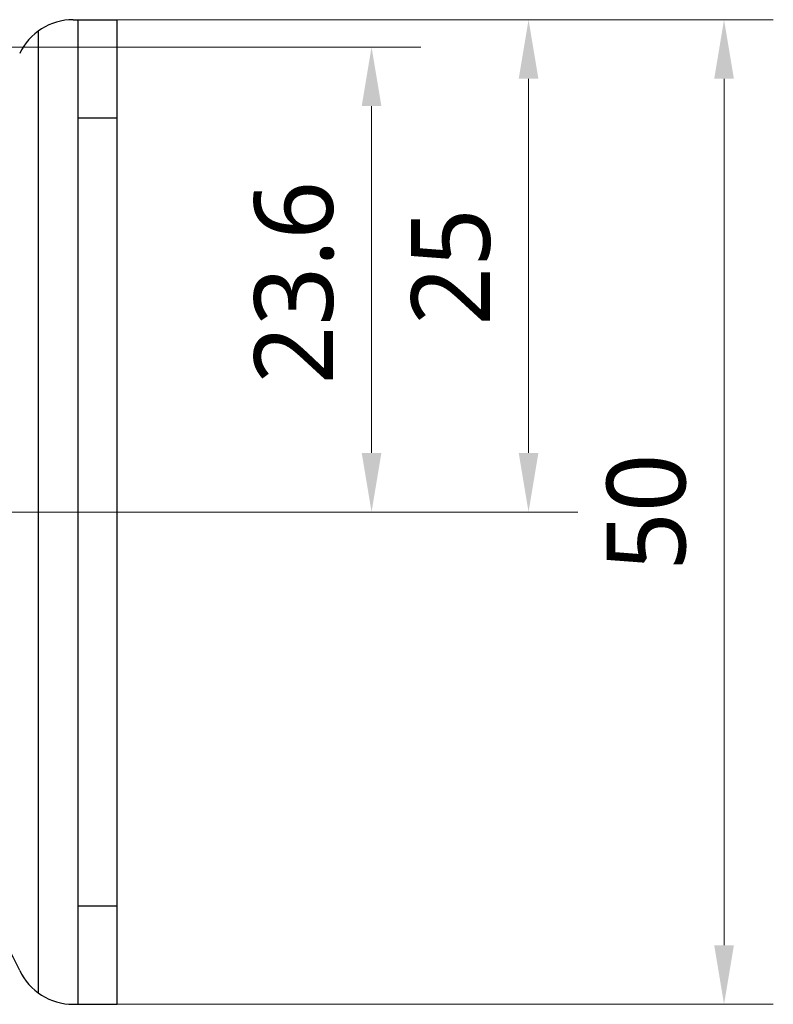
# Model space of a CAD drawing. Extents: x -434 to -60, y 236 to 507.
# Tile 17 of 22: x -102 to -64, y 286 to 336. Entities that reach past the tile are written whole.
import ezdxf

# ---------------------------------------------------------------- set-up
doc = ezdxf.new("R2010")
doc.units = 0
doc.header["$MEASUREMENT"] = 0
doc.layers.get('0').update_dxf_attribs({"linetype": 'CONTINUOUS'})
doc.layers.get('Defpoints').update_dxf_attribs({"linetype": 'CONTINUOUS'})
doc.layers.add('20_ALL_FEATURES', color=7, linetype='CONTINUOUS')
doc.layers.add('51__DRAFT_DIMS', color=7, linetype='CONTINUOUS')
doc.styles.add('尺寸值样式', font='Roboto-Regular.ttf', dxfattribs={"height": 4})
doc.dimstyles.new('1直线标注', dxfattribs={"dimtxt": 4, "dimasz": 3, "dimexe": 2.5, "dimexo": 0, "dimtad": 1, "dimdec": 1, "dimdsep": 46, "dimtxsty": '尺寸值样式', "dimcen": 0, "dimclrd": 8, "dimclre": 8, "dimclrt": 7, "dimadec": 0, "dimazin": 0, "dimtp": 0.001, "dimtm": 0.001, "dimtfac": 1, "dimtdec": 1, "dimtmove": 0, "dimatfit": 0, "dimldrblk": '_FILLED', "dimfxl": 1, "dimtolj": 1, "dimlwd": 15, "dimlwe": 15, "dimarcsym": 0})

# ---------------------------------------------------------------- blocks, each defined once
blk = doc.blocks.new('*D705')
at = {"layer": '51__DRAFT_DIMS', "color": 8, "lineweight": 15}
for p, q in [((-104.764, 334.559), (-81.668, 334.559)), ((-84.168, 331.559), (-84.168, 313.946)), ((-115.079, 310.946), (-81.668, 310.946))]:
    blk.add_line(p, q, dxfattribs=at)
at = {"layer": '51__DRAFT_DIMS', "color": 8}
for points in [[(-83.668, 331.559), (-84.668, 331.559), (-84.168, 334.559)], [(-84.668, 313.946), (-83.668, 313.946), (-84.168, 310.946)]]:
    blk.add_solid(points, dxfattribs=at)
at = {"layer": 'Defpoints', "color": 0}
for p in [(-104.764, 334.559), (-115.079, 310.946), (-84.168, 310.946)]:
    blk.add_point(p, dxfattribs=at)
at = {"layer": '51__DRAFT_DIMS', "color": 7, "insert": (-90.126, 322.6), "char_height": 4, "attachment_point": 2, "rotation": 90, "line_spacing_factor": 0.9, "style": '尺寸值样式'}
blk.add_mtext('\\A1;23.6', dxfattribs=at)
blk = doc.blocks.new('_FILLED')
at = {"color": 0, "linetype": 'ByBlock'}
blk.add_solid([(0, 0), (-1, 0.167), (-1, -0.167)], dxfattribs=at)
blk = doc.blocks.new('*D706')
at = {"layer": '51__DRAFT_DIMS', "color": 8, "lineweight": 15}
for p, q in [((-97.079, 335.946), (-73.7, 335.946)), ((-76.2, 332.946), (-76.2, 313.946)), ((-115.079, 310.946), (-73.7, 310.946))]:
    blk.add_line(p, q, dxfattribs=at)
at = {"layer": '51__DRAFT_DIMS', "color": 8}
for points in [[(-75.7, 332.946), (-76.7, 332.946), (-76.2, 335.946)], [(-76.7, 313.946), (-75.7, 313.946), (-76.2, 310.946)]]:
    blk.add_solid(points, dxfattribs=at)
at = {"layer": 'Defpoints', "color": 0}
for p in [(-97.079, 335.946), (-115.079, 310.946), (-76.2, 310.946)]:
    blk.add_point(p, dxfattribs=at)
at = {"layer": '51__DRAFT_DIMS', "color": 7, "insert": (-82.158, 323.391), "char_height": 4, "attachment_point": 2, "rotation": 90, "line_spacing_factor": 0.9, "style": '尺寸值样式'}
blk.add_mtext('\\A1;25', dxfattribs=at)
blk = doc.blocks.new('*D707')
at = {"layer": '51__DRAFT_DIMS', "color": 8, "lineweight": 15}
for p, q in [((-97.079, 335.946), (-63.777, 335.946)), ((-66.277, 332.946), (-66.277, 288.946)), ((-97.079, 285.946), (-63.777, 285.946))]:
    blk.add_line(p, q, dxfattribs=at)
at = {"layer": '51__DRAFT_DIMS', "color": 8}
for points in [[(-65.777, 332.946), (-66.777, 332.946), (-66.277, 335.946)], [(-66.777, 288.946), (-65.777, 288.946), (-66.277, 285.946)]]:
    blk.add_solid(points, dxfattribs=at)
at = {"layer": 'Defpoints', "color": 0}
for p in [(-97.079, 335.946), (-97.079, 285.946), (-66.277, 285.946)]:
    blk.add_point(p, dxfattribs=at)
at = {"layer": '51__DRAFT_DIMS', "color": 7, "insert": (-72.235, 310.938), "char_height": 4, "attachment_point": 2, "rotation": 90, "line_spacing_factor": 0.9, "style": '尺寸值样式'}
blk.add_mtext('\\A1;50', dxfattribs=at)

msp = doc.modelspace()

# ---------------------------------------------------------------- linework, layer by layer
at = {"layer": '20_ALL_FEATURES'}
for p, q in [((-99.3124, 335.9465), (-97.0786, 335.9465)), ((-99.0786, 335.9465), (-99.0786, 285.9465)), ((-97.0786, 285.9465), (-97.0786, 335.9465)), ((-101.0786, 286.5215), (-101.0786, 335.3715)), ((-97.0786, 330.9465), (-99.0786, 330.9465)), ((-99.0786, 290.9465), (-97.0786, 290.9465)), ((-99.3124, 285.9465), (-97.0786, 285.9465))]:
    msp.add_line(p, q, dxfattribs=at)
for centre, radius, start, end in [((-99.3124, 332.9465), 3, 90, 154.81566), ((-120.5786, 278.9465), 20.5, 25.18434, 90), ((-99.3124, 288.9465), 3, 205.18434, 270)]:
    msp.add_arc(centre, radius, start, end, dxfattribs=at)

# ---------------------------------------------------------------- dimensions: what is measured, and where the dimension line sits
at = {"layer": '51__DRAFT_DIMS'}
for base, p1, p2, picture, middle in [((-76.1999, 310.9465), (-97.0786, 335.9465), (-115.0786, 310.9465), '*D706', (-76.1999, 323.3908)), ((-66.2766, 285.9465), (-97.0786, 335.9465), (-97.0786, 285.9465), '*D707', (-66.2766, 310.9377)), ((-84.168, 310.9465), (-104.764, 334.5591), (-115.0786, 310.9465), '*D705', (-84.168, 322.6004))]:
    dim = msp.add_linear_dim(base=base, p1=p1, p2=p2, angle=270, dimstyle='1直线标注', dxfattribs=at)
    dim.commit()
    dim.dimension.update_dxf_attribs({"geometry": picture, "text_midpoint": middle, "dimtype": 160})

doc.saveas('drawing.dxf')
